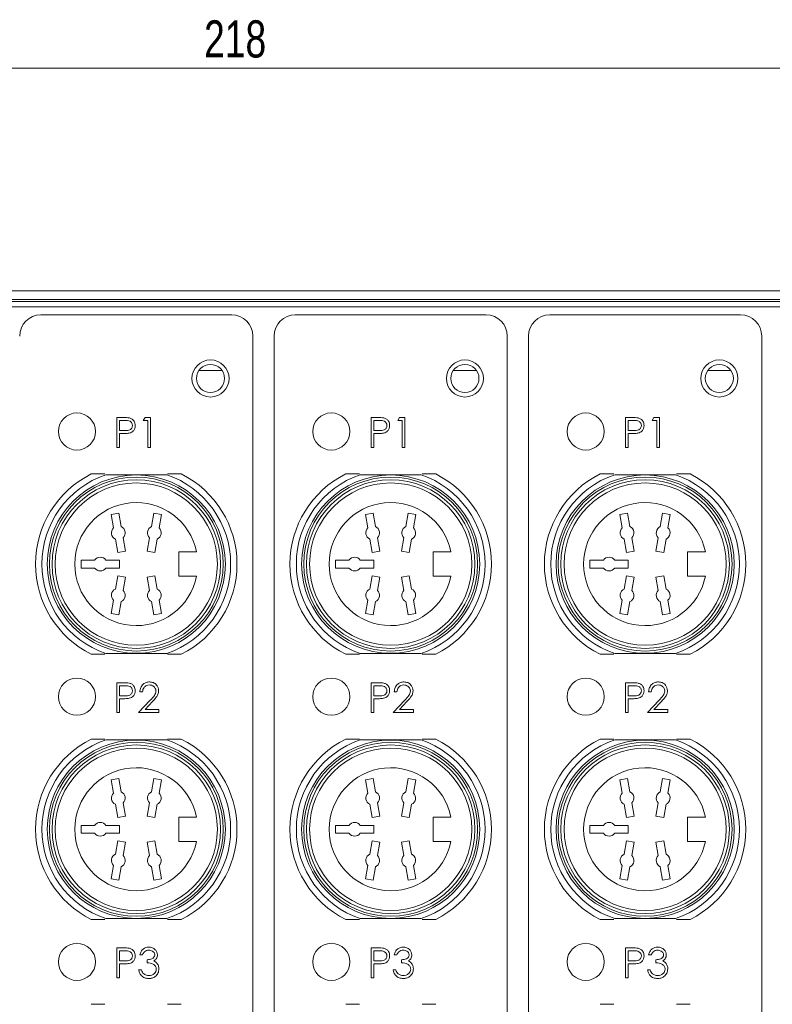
# Model space of a CAD drawing. Header units: millimetres. Extents: x 5 to 589, y 5 to 415.
# Tile 3 of 8: x 150 to 221, y 118 to 211. Entities that reach past the tile are written whole.
import ezdxf

# ---------------------------------------------------------------- set-up
doc = ezdxf.new("R2010")
doc.units = ezdxf.units.MM
doc.styles.add('SLDTEXTSTYLE0', font='TXT', dxfattribs={"width": 0.75})
doc.dimstyles.new('SLDDIMSTYLE1', dxfattribs={"dimtxt": 3.5, "dimasz": 6, "dimexe": 0, "dimexo": 0.0625, "dimgap": 0.875, "dimtad": 1, "dimtoh": 1, "dimzin": 12, "dimdsep": 46, "dimtxsty": 'Standard', "dimblk1": 'CLOSED', "dimblk2": 'CLOSED', "dimsah": 1, "dimcen": 0.09, "dimadec": 0, "dimazin": 0, "dimtfac": 1, "dimtofl": 0, "dimtmove": 0, "dimatfit": 3, "dimldrblk": 'CLOSED', "dimfxl": 1, "dimtolj": 1, "dimtzin": 12, "dimarcsym": 0})

# ---------------------------------------------------------------- blocks, each defined once
blk = doc.blocks.new('_CLOSED')
at = {"color": 0, "linetype": 'ByBlock', "lineweight": -2}
for p, q in [((-1, 0.166667), (0, 0)), ((-1, 0.166667), (-1, -0.166667)), ((0, 0), (-1, -0.166667)), ((0, 0), (-1, 0))]:
    blk.add_line(p, q, dxfattribs=at)
blk = doc.blocks.new('*D9')
at = {"color": 7, "linetype": 'Continuous', "lineweight": 0}
for p, q in [((63.728, 124.359), (63.728, 207.066)), ((281.728, 124.359), (281.728, 207.066)), ((63.728, 206.066), (281.728, 206.066))]:
    blk.add_line(p, q, dxfattribs=at)
at = {"color": 7, "linetype": 'Continuous', "lineweight": 0, "xscale": 6, "yscale": 6, "rotation": 180.0000000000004}
blk.add_blockref('_CLOSED', (63.728, 206.066, -85.768), dxfattribs=at)
at = {"color": 7, "linetype": 'Continuous', "lineweight": 0, "xscale": 6, "yscale": 6}
blk.add_blockref('_CLOSED', (281.728, 206.066, -85.768), dxfattribs=at)
at = {"color": 7, "linetype": 'Continuous', "lineweight": 0, "insert": (167.125, 210.577), "char_height": 3.5, "attachment_point": 1, "style": 'SLDTEXTSTYLE0'}
blk.add_mtext('218', dxfattribs=at)

msp = doc.modelspace()

# ---------------------------------------------------------------- linework, layer by layer
at = {"color": 7, "linetype": 'Continuous', "lineweight": 15}
for p, q in [((259.228, 185.066), (86.228, 185.066)), ((86.228, 184.266), (259.228, 184.266)), ((239.862, 184.066), (105.594, 184.066)), ((258.228, 183.566), (87.228, 183.566)), ((151.728, 182.816), (169.728, 182.816)), ((151.728, 182.816), (169.728, 182.816)), ((175.728, 182.816), (193.728, 182.816)), ((175.728, 182.816), (193.728, 182.816)), ((199.728, 182.816), (217.728, 182.816)), ((199.728, 182.816), (217.728, 182.816)), ((171.728, 180.816), (171.728, 68.816)), ((171.728, 180.816), (171.728, 68.816)), ((173.728, 68.816), (173.728, 180.816)), ((173.728, 68.816), (173.728, 180.816)), ((195.728, 180.816), (195.728, 68.816)), ((195.728, 180.816), (195.728, 68.816)), ((197.728, 68.816), (197.728, 180.816)), ((197.728, 68.816), (197.728, 180.816)), ((219.728, 180.816), (219.728, 68.816)), ((219.728, 180.816), (219.728, 68.816)), ((168.82, 177.566), (166.635, 177.566)), ((192.82, 177.566), (190.635, 177.566)), ((216.82, 177.566), (214.635, 177.566)), ((158.89, 173.138), (159.443, 173.138)), ((158.89, 170.316), (158.89, 173.138)), ((159.659, 172.848), (159.143, 172.848)), ((159.143, 172.848), (159.143, 171.908)), ((161.386, 172.848), (161.552, 173.138)), ((161.82, 172.848), (161.386, 172.848)), ((161.552, 173.138), (162.074, 173.138)), ((161.82, 170.316), (161.82, 172.848)), ((162.074, 173.138), (162.074, 170.316)), ((182.89, 173.138), (183.443, 173.138)), ((182.89, 170.316), (182.89, 173.138)), ((183.143, 172.848), (183.143, 171.908)), ((183.659, 172.848), (183.143, 172.848)), ((185.386, 172.848), (185.552, 173.138)), ((185.82, 172.848), (185.386, 172.848)), ((185.552, 173.138), (186.074, 173.138)), ((185.82, 170.316), (185.82, 172.848)), ((186.074, 173.138), (186.074, 170.316)), ((206.89, 173.138), (207.443, 173.138)), ((206.89, 170.316), (206.89, 173.138)), ((207.659, 172.848), (207.143, 172.848)), ((207.143, 172.848), (207.143, 171.908)), ((209.386, 172.848), (209.552, 173.138)), ((209.82, 172.848), (209.386, 172.848)), ((209.552, 173.138), (210.074, 173.138)), ((209.82, 170.316), (209.82, 172.848)), ((210.074, 173.138), (210.074, 170.316)), ((159.143, 171.908), (159.637, 171.901)), ((183.143, 171.908), (183.637, 171.901)), ((207.143, 171.908), (207.637, 171.901)), ((159.143, 171.618), (159.143, 170.316)), ((159.345, 171.618), (159.143, 171.618)), ((183.143, 171.618), (183.143, 170.316)), ((183.345, 171.618), (183.143, 171.618)), ((207.143, 171.618), (207.143, 170.316)), ((207.345, 171.618), (207.143, 171.618)), ((159.143, 170.316), (158.89, 170.316)), ((162.074, 170.316), (161.82, 170.316)), ((183.143, 170.316), (182.89, 170.316)), ((186.074, 170.316), (185.82, 170.316)), ((207.143, 170.316), (206.89, 170.316)), ((210.074, 170.316), (209.82, 170.316)), ((157.774, 167.816), (156.485, 167.816)), ((164.97, 167.816), (163.681, 167.816)), ((181.774, 167.816), (180.485, 167.816)), ((188.97, 167.816), (187.681, 167.816)), ((205.774, 167.816), (204.485, 167.816)), ((212.97, 167.816), (211.681, 167.816)), ((158.349, 163.978), (159.078, 164.107)), ((158.571, 162.722), (158.349, 163.978)), ((159.078, 164.107), (159.299, 162.851)), ((162.156, 162.851), (162.378, 164.107)), ((162.378, 164.107), (163.106, 163.978)), ((163.106, 163.978), (162.885, 162.722)), ((182.349, 163.978), (183.078, 164.107)), ((182.571, 162.722), (182.349, 163.978)), ((183.078, 164.107), (183.299, 162.851)), ((186.156, 162.851), (186.378, 164.107)), ((186.378, 164.107), (187.106, 163.978)), ((187.106, 163.978), (186.885, 162.722)), ((206.349, 163.978), (207.078, 164.107)), ((206.571, 162.722), (206.349, 163.978)), ((207.078, 164.107), (207.299, 162.851)), ((210.156, 162.851), (210.378, 164.107)), ((210.378, 164.107), (211.106, 163.978)), ((211.106, 163.978), (210.885, 162.722)), ((158.978, 160.413), (158.756, 161.67)), ((159.485, 161.798), (159.706, 160.542)), ((161.749, 160.542), (161.971, 161.798)), ((162.699, 161.67), (162.478, 160.413)), ((182.978, 160.413), (182.756, 161.67)), ((183.485, 161.798), (183.706, 160.542)), ((185.749, 160.542), (185.971, 161.798)), ((186.699, 161.67), (186.478, 160.413)), ((206.978, 160.413), (206.756, 161.67)), ((207.485, 161.798), (207.706, 160.542)), ((209.749, 160.542), (209.971, 161.798)), ((210.699, 161.67), (210.478, 160.413)), ((155.518, 159.686), (156.793, 159.686)), ((155.518, 158.946), (155.518, 159.686)), ((157.862, 159.686), (159.138, 159.686)), ((159.706, 160.542), (158.978, 160.413)), ((159.138, 159.686), (159.138, 158.946)), ((162.478, 160.413), (161.749, 160.542)), ((164.728, 160.466), (166.413, 160.466)), ((164.728, 158.166), (164.728, 160.466)), ((179.518, 159.686), (180.793, 159.686)), ((179.518, 158.946), (179.518, 159.686)), ((181.862, 159.686), (183.138, 159.686)), ((183.706, 160.542), (182.978, 160.413)), ((183.138, 159.686), (183.138, 158.946)), ((186.478, 160.413), (185.749, 160.542)), ((188.728, 160.466), (190.413, 160.466)), ((188.728, 158.166), (188.728, 160.466)), ((203.518, 158.946), (203.518, 159.686)), ((203.518, 159.686), (204.793, 159.686)), ((205.862, 159.686), (207.138, 159.686)), ((207.706, 160.542), (206.978, 160.413)), ((207.138, 159.686), (207.138, 158.946)), ((210.478, 160.413), (209.749, 160.542)), ((212.728, 160.466), (214.413, 160.466)), ((212.728, 158.166), (212.728, 160.466)), ((156.793, 158.946), (155.518, 158.946)), ((159.138, 158.946), (157.862, 158.946)), ((180.793, 158.946), (179.518, 158.946)), ((183.138, 158.946), (181.862, 158.946)), ((204.793, 158.946), (203.518, 158.946)), ((207.138, 158.946), (205.862, 158.946)), ((158.756, 156.962), (158.978, 158.218)), ((158.978, 158.218), (159.706, 158.089)), ((159.706, 158.089), (159.485, 156.833)), ((161.749, 158.089), (162.478, 158.218)), ((161.971, 156.833), (161.749, 158.089)), ((162.478, 158.218), (162.699, 156.962)), ((166.413, 158.166), (164.728, 158.166)), ((182.756, 156.962), (182.978, 158.218)), ((182.978, 158.218), (183.706, 158.089)), ((183.706, 158.089), (183.485, 156.833)), ((185.749, 158.089), (186.478, 158.218)), ((185.971, 156.833), (185.749, 158.089)), ((186.478, 158.218), (186.699, 156.962)), ((190.413, 158.166), (188.728, 158.166)), ((206.756, 156.962), (206.978, 158.218)), ((206.978, 158.218), (207.706, 158.089)), ((207.706, 158.089), (207.485, 156.833)), ((209.749, 158.089), (210.478, 158.218)), ((209.971, 156.833), (209.749, 158.089)), ((210.478, 158.218), (210.699, 156.962)), ((214.413, 158.166), (212.728, 158.166)), ((158.349, 154.653), (158.571, 155.909)), ((159.299, 155.781), (159.078, 154.524)), ((162.378, 154.524), (162.156, 155.781)), ((162.885, 155.909), (163.106, 154.653)), ((182.349, 154.653), (182.571, 155.909)), ((183.299, 155.781), (183.078, 154.524)), ((186.378, 154.524), (186.156, 155.781)), ((186.885, 155.909), (187.106, 154.653)), ((206.349, 154.653), (206.571, 155.909)), ((207.299, 155.781), (207.078, 154.524)), ((210.378, 154.524), (210.156, 155.781)), ((210.885, 155.909), (211.106, 154.653)), ((159.078, 154.524), (158.349, 154.653)), ((163.106, 154.653), (162.378, 154.524)), ((183.078, 154.524), (182.349, 154.653)), ((187.106, 154.653), (186.378, 154.524)), ((207.078, 154.524), (206.349, 154.653)), ((211.106, 154.653), (210.378, 154.524)), ((156.485, 150.816), (157.774, 150.816)), ((163.681, 150.816), (164.97, 150.816)), ((180.485, 150.816), (181.774, 150.816)), ((187.681, 150.816), (188.97, 150.816)), ((204.485, 150.816), (205.774, 150.816)), ((211.681, 150.816), (212.97, 150.816)), ((158.89, 148.138), (159.443, 148.138)), ((158.89, 145.316), (158.89, 148.138)), ((159.143, 147.848), (159.143, 146.908)), ((159.659, 147.848), (159.143, 147.848)), ((182.89, 148.138), (183.443, 148.138)), ((182.89, 145.316), (182.89, 148.138)), ((183.143, 147.848), (183.143, 146.908)), ((183.659, 147.848), (183.143, 147.848)), ((206.89, 148.138), (207.443, 148.138)), ((206.89, 145.316), (206.89, 148.138)), ((207.659, 147.848), (207.143, 147.848)), ((207.143, 147.848), (207.143, 146.908)), ((159.143, 146.908), (159.637, 146.901)), ((161.314, 147.269), (161.06, 147.269)), ((183.143, 146.908), (183.637, 146.901)), ((185.314, 147.269), (185.06, 147.269)), ((207.143, 146.908), (207.637, 146.901)), ((209.314, 147.269), (209.06, 147.269)), ((159.143, 146.618), (159.143, 145.316)), ((159.345, 146.618), (159.143, 146.618)), ((160.952, 145.316), (162.046, 146.484)), ((162.262, 146.359), (161.556, 145.605)), ((183.143, 146.618), (183.143, 145.316)), ((183.345, 146.618), (183.143, 146.618)), ((184.952, 145.316), (186.046, 146.484)), ((186.262, 146.359), (185.556, 145.605)), ((207.143, 146.618), (207.143, 145.316)), ((207.345, 146.618), (207.143, 146.618)), ((208.952, 145.316), (210.046, 146.484)), ((210.262, 146.359), (209.556, 145.605)), ((159.143, 145.316), (158.89, 145.316)), ((162.87, 145.316), (160.952, 145.316)), ((161.556, 145.605), (162.87, 145.605)), ((162.87, 145.605), (162.87, 145.316)), ((183.143, 145.316), (182.89, 145.316)), ((186.87, 145.316), (184.952, 145.316)), ((185.556, 145.605), (186.87, 145.605)), ((186.87, 145.605), (186.87, 145.316)), ((207.143, 145.316), (206.89, 145.316)), ((210.87, 145.316), (208.952, 145.316)), ((209.556, 145.605), (210.87, 145.605)), ((210.87, 145.605), (210.87, 145.316)), ((157.774, 142.816), (156.485, 142.816)), ((164.97, 142.816), (163.681, 142.816)), ((181.774, 142.816), (180.485, 142.816)), ((188.97, 142.816), (187.681, 142.816)), ((205.774, 142.816), (204.485, 142.816)), ((212.97, 142.816), (211.681, 142.816)), ((158.349, 138.978), (159.078, 139.107)), ((158.571, 137.722), (158.349, 138.978)), ((159.078, 139.107), (159.299, 137.851)), ((162.156, 137.851), (162.378, 139.107)), ((162.378, 139.107), (163.106, 138.978)), ((163.106, 138.978), (162.885, 137.722)), ((182.349, 138.978), (183.078, 139.107)), ((182.571, 137.722), (182.349, 138.978)), ((183.078, 139.107), (183.299, 137.851)), ((186.156, 137.851), (186.378, 139.107)), ((186.378, 139.107), (187.106, 138.978)), ((187.106, 138.978), (186.885, 137.722)), ((206.349, 138.978), (207.078, 139.107)), ((206.571, 137.722), (206.349, 138.978)), ((207.078, 139.107), (207.299, 137.851)), ((210.156, 137.851), (210.378, 139.107)), ((210.378, 139.107), (211.106, 138.978)), ((211.106, 138.978), (210.885, 137.722)), ((158.978, 135.413), (158.756, 136.67)), ((159.485, 136.798), (159.706, 135.542)), ((161.749, 135.542), (161.971, 136.798)), ((162.699, 136.67), (162.478, 135.413)), ((182.978, 135.413), (182.756, 136.67)), ((183.485, 136.798), (183.706, 135.542)), ((185.749, 135.542), (185.971, 136.798)), ((186.699, 136.67), (186.478, 135.413)), ((206.978, 135.413), (206.756, 136.67)), ((207.485, 136.798), (207.706, 135.542)), ((209.749, 135.542), (209.971, 136.798)), ((210.699, 136.67), (210.478, 135.413)), ((159.706, 135.542), (158.978, 135.413)), ((162.478, 135.413), (161.749, 135.542)), ((183.706, 135.542), (182.978, 135.413)), ((186.478, 135.413), (185.749, 135.542)), ((207.706, 135.542), (206.978, 135.413)), ((210.478, 135.413), (209.749, 135.542)), ((155.518, 134.686), (156.793, 134.686)), ((155.518, 133.946), (155.518, 134.686)), ((157.862, 134.686), (159.138, 134.686)), ((159.138, 134.686), (159.138, 133.946)), ((164.728, 135.466), (166.413, 135.466)), ((164.728, 133.166), (164.728, 135.466)), ((179.518, 134.686), (180.793, 134.686)), ((179.518, 133.946), (179.518, 134.686)), ((181.862, 134.686), (183.138, 134.686)), ((183.138, 134.686), (183.138, 133.946)), ((188.728, 135.466), (190.413, 135.466)), ((188.728, 133.166), (188.728, 135.466)), ((203.518, 134.686), (204.793, 134.686)), ((203.518, 133.946), (203.518, 134.686)), ((205.862, 134.686), (207.138, 134.686)), ((207.138, 134.686), (207.138, 133.946)), ((212.728, 135.466), (214.413, 135.466)), ((212.728, 133.166), (212.728, 135.466)), ((156.793, 133.946), (155.518, 133.946)), ((159.138, 133.946), (157.862, 133.946)), ((180.793, 133.946), (179.518, 133.946)), ((183.138, 133.946), (181.862, 133.946)), ((204.793, 133.946), (203.518, 133.946)), ((207.138, 133.946), (205.862, 133.946)), ((158.756, 131.962), (158.978, 133.218)), ((158.978, 133.218), (159.706, 133.089)), ((159.706, 133.089), (159.485, 131.833)), ((161.749, 133.089), (162.478, 133.218)), ((161.971, 131.833), (161.749, 133.089)), ((162.478, 133.218), (162.699, 131.962)), ((166.413, 133.166), (164.728, 133.166)), ((182.756, 131.962), (182.978, 133.218)), ((182.978, 133.218), (183.706, 133.089)), ((183.706, 133.089), (183.485, 131.833)), ((185.749, 133.089), (186.478, 133.218)), ((185.971, 131.833), (185.749, 133.089)), ((186.478, 133.218), (186.699, 131.962)), ((190.413, 133.166), (188.728, 133.166)), ((206.756, 131.962), (206.978, 133.218)), ((206.978, 133.218), (207.706, 133.089)), ((207.706, 133.089), (207.485, 131.833)), ((209.749, 133.089), (210.478, 133.218)), ((209.971, 131.833), (209.749, 133.089)), ((210.478, 133.218), (210.699, 131.962)), ((214.413, 133.166), (212.728, 133.166)), ((158.349, 129.653), (158.571, 130.909)), ((162.885, 130.909), (163.106, 129.653)), ((182.349, 129.653), (182.571, 130.909)), ((186.885, 130.909), (187.106, 129.653)), ((206.349, 129.653), (206.571, 130.909)), ((210.885, 130.909), (211.106, 129.653)), ((159.299, 130.781), (159.078, 129.524)), ((162.378, 129.524), (162.156, 130.781)), ((183.299, 130.781), (183.078, 129.524)), ((186.378, 129.524), (186.156, 130.781)), ((207.299, 130.781), (207.078, 129.524)), ((210.378, 129.524), (210.156, 130.781)), ((159.078, 129.524), (158.349, 129.653)), ((163.106, 129.653), (162.378, 129.524)), ((183.078, 129.524), (182.349, 129.653)), ((187.106, 129.653), (186.378, 129.524)), ((207.078, 129.524), (206.349, 129.653)), ((211.106, 129.653), (210.378, 129.524)), ((156.485, 125.816), (157.774, 125.816)), ((163.681, 125.816), (164.97, 125.816)), ((180.485, 125.816), (181.774, 125.816)), ((187.681, 125.816), (188.97, 125.816)), ((204.485, 125.816), (205.774, 125.816)), ((211.681, 125.816), (212.97, 125.816)), ((158.89, 123.138), (159.443, 123.138)), ((158.89, 120.316), (158.89, 123.138)), ((159.143, 122.848), (159.143, 121.908)), ((159.659, 122.848), (159.143, 122.848)), ((182.89, 123.138), (183.443, 123.138)), ((182.89, 120.316), (182.89, 123.138)), ((183.659, 122.848), (183.143, 122.848)), ((183.143, 122.848), (183.143, 121.908)), ((206.89, 123.138), (207.443, 123.138)), ((206.89, 120.316), (206.89, 123.138)), ((207.143, 122.848), (207.143, 121.908)), ((207.659, 122.848), (207.143, 122.848)), ((159.143, 121.908), (159.637, 121.901)), ((159.143, 121.618), (159.143, 120.316)), ((159.345, 121.618), (159.143, 121.618)), ((161.314, 122.487), (161.06, 122.487)), ((161.748, 121.727), (161.748, 122.016)), ((183.143, 121.908), (183.637, 121.901)), ((183.143, 121.618), (183.143, 120.316)), ((183.345, 121.618), (183.143, 121.618)), ((185.314, 122.487), (185.06, 122.487)), ((185.748, 121.727), (185.748, 122.016)), ((207.143, 121.908), (207.637, 121.901)), ((207.143, 121.618), (207.143, 120.316)), ((207.345, 121.618), (207.143, 121.618)), ((209.314, 122.487), (209.06, 122.487)), ((209.748, 121.727), (209.748, 122.016)), ((160.952, 121.075), (161.205, 121.075)), ((184.952, 121.075), (185.205, 121.075)), ((208.952, 121.075), (209.205, 121.075)), ((159.143, 120.316), (158.89, 120.316)), ((183.143, 120.316), (182.89, 120.316)), ((207.143, 120.316), (206.89, 120.316)), ((157.774, 117.816), (156.485, 117.816)), ((164.97, 117.816), (163.681, 117.816)), ((181.774, 117.816), (180.485, 117.816)), ((188.97, 117.816), (187.681, 117.816)), ((205.774, 117.816), (204.485, 117.816)), ((212.97, 117.816), (211.681, 117.816))]:
    msp.add_line(p, q, dxfattribs=at)
for centre, radius in [((167.728, 176.816), 1.75), ((167.728, 176.816), 1.75), ((191.728, 176.816), 1.75), ((191.728, 176.816), 1.75), ((215.728, 176.816), 1.75), ((215.728, 176.816), 1.75), ((167.728, 176.816), 1.325), ((191.728, 176.816), 1.325), ((215.728, 176.816), 1.325), ((155.128, 171.816), 1.75), ((179.128, 171.816), 1.75), ((203.128, 171.816), 1.75), ((160.728, 159.316), 8.4), ((160.728, 159.316), 8.2), ((160.728, 159.316), 7.95), ((184.728, 159.316), 8.4), ((184.728, 159.316), 8.2), ((184.728, 159.316), 7.95), ((208.728, 159.316), 8.4), ((208.728, 159.316), 8.2), ((208.728, 159.316), 7.95), ((160.728, 159.316), 7.65), ((184.728, 159.316), 7.65), ((208.728, 159.316), 7.65), ((155.128, 146.816), 1.75), ((179.128, 146.816), 1.75), ((203.128, 146.816), 1.75), ((160.728, 134.316), 8.4), ((160.728, 134.316), 8.2), ((160.728, 134.316), 7.95), ((184.728, 134.316), 8.4), ((184.728, 134.316), 8.2), ((184.728, 134.316), 7.95), ((208.728, 134.316), 8.4), ((208.728, 134.316), 8.2), ((208.728, 134.316), 7.95), ((160.728, 134.316), 7.65), ((184.728, 134.316), 7.65), ((208.728, 134.316), 7.65), ((155.128, 121.816), 1.75), ((179.128, 121.816), 1.75), ((203.128, 121.816), 1.75)]:
    msp.add_circle(centre, radius, dxfattribs=at)
for centre, radius, start, end in [((151.728, 180.816), 2, 90, 180), ((151.728, 180.816), 2, 90, 180), ((169.728, 180.816), 2, 0, 90), ((169.728, 180.816), 2, 0, 90), ((175.728, 180.816), 2, 90, 180), ((175.728, 180.816), 2, 90, 180), ((193.728, 180.816), 2, 0, 90), ((193.728, 180.816), 2, 0, 90), ((199.728, 180.816), 2, 90, 180), ((199.728, 180.816), 2, 90, 180), ((217.728, 180.816), 2, 0, 90), ((217.728, 180.816), 2, 0, 90), ((160.728, 159.316), 9.5, 116.52535, 243.47465), ((160.728, 159.316), 8.9, 108.80356, 251.19644), ((160.728, 159.316), 8.9, 288.80356, 71.19644), ((160.728, 159.316), 9.5, 296.52535, 63.47465), ((184.728, 159.316), 9.5, 116.52535, 243.47465), ((184.728, 159.316), 8.9, 108.80356, 251.19644), ((184.728, 159.316), 8.9, 288.80356, 71.19644), ((184.728, 159.316), 9.5, 296.52535, 63.47465), ((208.728, 159.316), 9.5, 116.52535, 243.47465), ((208.728, 159.316), 8.9, 108.80356, 251.19644), ((208.728, 159.316), 8.9, 288.80356, 71.19644), ((208.728, 159.316), 9.5, 296.52535, 63.47465), ((160.728, 159.316), 5.8, 11.43615, 348.56385), ((184.728, 159.316), 5.8, 11.43615, 348.56385), ((208.728, 159.316), 5.8, 11.43615, 348.56385), ((159.028, 162.26), 0.65, 134.6966, 245.3034), ((159.028, 162.26), 0.65, 314.6966, 65.3034), ((162.428, 162.26), 0.65, 114.6966, 225.3034), ((162.428, 162.26), 0.65, 294.6966, 45.3034), ((183.028, 162.26), 0.65, 134.6966, 245.3034), ((183.028, 162.26), 0.65, 314.6966, 65.3034), ((186.428, 162.26), 0.65, 114.6966, 225.3034), ((186.428, 162.26), 0.65, 294.6966, 45.3034), ((207.028, 162.26), 0.65, 134.6966, 245.3034), ((207.028, 162.26), 0.65, 314.6966, 65.3034), ((210.428, 162.26), 0.65, 114.6966, 225.3034), ((210.428, 162.26), 0.65, 294.6966, 45.3034), ((157.328, 159.316), 0.65, 34.6966, 145.3034), ((181.328, 159.316), 0.65, 34.6966, 145.3034), ((205.328, 159.316), 0.65, 34.6966, 145.3034), ((157.328, 159.316), 0.65, 214.6966, 325.3034), ((181.328, 159.316), 0.65, 214.6966, 325.3034), ((205.328, 159.316), 0.65, 214.6966, 325.3034), ((159.028, 156.371), 0.65, 114.6966, 225.3034), ((162.428, 156.371), 0.65, 314.6966, 65.3034), ((183.028, 156.371), 0.65, 114.6966, 225.3034), ((186.428, 156.371), 0.65, 314.6966, 65.3034), ((207.028, 156.371), 0.65, 114.6966, 225.3034), ((210.428, 156.371), 0.65, 314.6966, 65.3034), ((159.028, 156.371), 0.65, 294.6966, 45.3034), ((162.428, 156.371), 0.65, 134.6966, 245.3034), ((183.028, 156.371), 0.65, 294.6966, 45.3034), ((186.428, 156.371), 0.65, 134.6966, 245.3034), ((207.028, 156.371), 0.65, 294.6966, 45.3034), ((210.428, 156.371), 0.65, 134.6966, 245.3034), ((160.728, 134.316), 9.5, 116.52535, 243.47465), ((160.728, 134.316), 8.9, 108.80356, 251.19644), ((160.728, 134.316), 8.9, 288.80356, 71.19644), ((160.728, 134.316), 9.5, 296.52535, 63.47465), ((184.728, 134.316), 9.5, 116.52535, 243.47465), ((184.728, 134.316), 8.9, 108.80356, 251.19644), ((184.728, 134.316), 8.9, 288.80356, 71.19644), ((184.728, 134.316), 9.5, 296.52535, 63.47465), ((208.728, 134.316), 9.5, 116.52535, 243.47465), ((208.728, 134.316), 8.9, 108.80356, 251.19644), ((208.728, 134.316), 8.9, 288.80356, 71.19644), ((208.728, 134.316), 9.5, 296.52535, 63.47465), ((160.728, 134.316), 5.8, 11.43615, 348.56385), ((184.728, 134.316), 5.8, 11.43615, 348.56385), ((208.728, 134.316), 5.8, 11.43615, 348.56385), ((159.028, 137.26), 0.65, 134.6966, 245.3034), ((159.028, 137.26), 0.65, 314.6966, 65.3034), ((162.428, 137.26), 0.65, 114.6966, 225.3034), ((162.428, 137.26), 0.65, 294.6966, 45.3034), ((183.028, 137.26), 0.65, 134.6966, 245.3034), ((183.028, 137.26), 0.65, 314.6966, 65.3034), ((186.428, 137.26), 0.65, 114.6966, 225.3034), ((186.428, 137.26), 0.65, 294.6966, 45.3034), ((207.028, 137.26), 0.65, 134.6966, 245.3034), ((207.028, 137.26), 0.65, 314.6966, 65.3034), ((210.428, 137.26), 0.65, 114.6966, 225.3034), ((210.428, 137.26), 0.65, 294.6966, 45.3034), ((157.328, 134.316), 0.65, 34.6966, 145.3034), ((181.328, 134.316), 0.65, 34.6966, 145.3034), ((205.328, 134.316), 0.65, 34.6966, 145.3034), ((157.328, 134.316), 0.65, 214.6966, 325.3034), ((181.328, 134.316), 0.65, 214.6966, 325.3034), ((205.328, 134.316), 0.65, 214.6966, 325.3034), ((159.028, 131.371), 0.65, 114.6966, 225.3034), ((159.028, 131.371), 0.65, 294.6966, 45.3034), ((162.428, 131.371), 0.65, 134.6966, 245.3034), ((162.428, 131.371), 0.65, 314.6966, 65.3034), ((183.028, 131.371), 0.65, 114.6966, 225.3034), ((183.028, 131.371), 0.65, 294.6966, 45.3034), ((186.428, 131.371), 0.65, 134.6966, 245.3034), ((186.428, 131.371), 0.65, 314.6966, 65.3034), ((207.028, 131.371), 0.65, 114.6966, 225.3034), ((207.028, 131.371), 0.65, 294.6966, 45.3034), ((210.428, 131.371), 0.65, 134.6966, 245.3034), ((210.428, 131.371), 0.65, 314.6966, 65.3034)]:
    msp.add_arc(centre, radius, start, end, dxfattribs=at)
for points, knots in [([(159.443, 173.138), (159.564, 173.138), (159.779, 173.139), (159.992, 173.109), (160.086, 173.095)], [0, 0, 0, 0, 0.560314, 1, 1, 1, 1]), ([(160.373, 172.38), (160.36, 172.461), (160.341, 172.583), (160.237, 172.71), (160.038, 172.853), (159.827, 172.85), (159.659, 172.848)], [0, 0, 0, 0, 0.248971, 0.374729, 0.500383, 1, 1, 1, 1]), ([(160.086, 173.095), (160.172, 173.065), (160.343, 173.003), (160.52, 172.812), (160.614, 172.595), (160.622, 172.452), (160.626, 172.381)], [0, 0, 0, 0, 0.2797051, 0.5593825, 0.7795079, 1, 1, 1, 1]), ([(183.443, 173.138), (183.564, 173.138), (183.779, 173.139), (183.992, 173.109), (184.086, 173.095)], [0, 0, 0, 0, 0.560314, 1, 1, 1, 1]), ([(184.373, 172.38), (184.36, 172.461), (184.341, 172.583), (184.237, 172.71), (184.038, 172.853), (183.827, 172.85), (183.659, 172.848)], [0, 0, 0, 0, 0.248971, 0.374729, 0.500383, 1, 1, 1, 1]), ([(184.086, 173.095), (184.172, 173.065), (184.343, 173.003), (184.52, 172.812), (184.614, 172.595), (184.622, 172.452), (184.626, 172.381)], [0, 0, 0, 0, 0.279705, 0.559383, 0.779508, 1, 1, 1, 1]), ([(207.443, 173.138), (207.564, 173.138), (207.779, 173.139), (207.992, 173.109), (208.086, 173.095)], [0, 0, 0, 0, 0.560314, 1, 1, 1, 1]), ([(208.373, 172.38), (208.36, 172.461), (208.341, 172.583), (208.237, 172.71), (208.038, 172.853), (207.827, 172.85), (207.659, 172.848)], [0, 0, 0, 0, 0.24897, 0.37473, 0.500383, 1, 1, 1, 1]), ([(208.086, 173.095), (208.172, 173.065), (208.343, 173.003), (208.52, 172.812), (208.614, 172.595), (208.622, 172.452), (208.626, 172.381)], [0, 0, 0, 0, 0.279706, 0.559383, 0.779508, 1, 1, 1, 1]), ([(159.637, 171.901), (159.809, 171.901), (160.024, 171.9), (160.232, 172.041), (160.341, 172.171), (160.36, 172.296), (160.373, 172.38)], [0, 0, 0, 0, 0.499722, 0.625351, 0.751085, 1, 1, 1, 1]), ([(160.626, 172.381), (160.62, 172.288), (160.606, 172.102), (160.465, 171.875), (160.272, 171.729), (160.133, 171.686), (160.063, 171.665)], [0, 0, 0, 0, 0.280099, 0.559325, 0.779458, 1, 1, 1, 1]), ([(183.637, 171.901), (183.809, 171.901), (184.024, 171.9), (184.232, 172.041), (184.341, 172.171), (184.36, 172.296), (184.373, 172.38)], [0, 0, 0, 0, 0.499722, 0.625351, 0.751085, 1, 1, 1, 1]), ([(184.626, 172.381), (184.62, 172.288), (184.606, 172.102), (184.465, 171.875), (184.272, 171.729), (184.133, 171.686), (184.063, 171.665)], [0, 0, 0, 0, 0.280099, 0.559324, 0.779458, 1, 1, 1, 1]), ([(207.637, 171.901), (207.809, 171.901), (208.024, 171.9), (208.232, 172.041), (208.341, 172.171), (208.36, 172.296), (208.373, 172.38)], [0, 0, 0, 0, 0.499721, 0.625351, 0.751084, 1, 1, 1, 1]), ([(208.626, 172.381), (208.62, 172.288), (208.606, 172.102), (208.465, 171.875), (208.272, 171.729), (208.133, 171.686), (208.063, 171.665)], [0, 0, 0, 0, 0.280099, 0.559326, 0.779458, 1, 1, 1, 1]), ([(160.063, 171.665), (159.93, 171.648), (159.691, 171.618), (159.451, 171.618), (159.345, 171.618)], [0, 0, 0, 0, 0.559695, 1, 1, 1, 1]), ([(184.063, 171.665), (183.93, 171.648), (183.691, 171.618), (183.451, 171.618), (183.345, 171.618)], [0, 0, 0, 0, 0.559694, 1, 1, 1, 1]), ([(208.063, 171.665), (207.93, 171.648), (207.691, 171.618), (207.451, 171.618), (207.345, 171.618)], [0, 0, 0, 0, 0.559694, 1, 1, 1, 1]), ([(157.859, 167.741), (157.956, 167.741), (158.881, 167.741), (160.338, 167.741), (162.183, 167.741), (163.121, 167.741), (163.596, 167.741)], [0, 0, 0, 0, 0.052314, 0.499253, 0.746372, 1, 1, 1, 1]), ([(181.859, 167.741), (181.956, 167.741), (182.881, 167.741), (184.338, 167.741), (186.183, 167.741), (187.121, 167.741), (187.596, 167.741)], [0, 0, 0, 0, 0.0523139, 0.4992526, 0.7463723, 1, 1, 1, 1]), ([(205.859, 167.741), (205.956, 167.741), (206.881, 167.741), (208.338, 167.741), (210.183, 167.741), (211.121, 167.741), (211.596, 167.741)], [0, 0, 0, 0, 0.052314, 0.499253, 0.746372, 1, 1, 1, 1]), ([(163.596, 150.891), (163.133, 150.891), (162.195, 150.891), (160.35, 150.891), (158.881, 150.891), (157.956, 150.891), (157.859, 150.891)], [0, 0, 0, 0, 0.247452, 0.500745, 0.947686, 1, 1, 1, 1]), ([(187.596, 150.891), (187.133, 150.891), (186.195, 150.891), (184.35, 150.891), (182.881, 150.891), (181.956, 150.891), (181.859, 150.891)], [0, 0, 0, 0, 0.247452, 0.500745, 0.947686, 1, 1, 1, 1]), ([(211.596, 150.891), (211.133, 150.891), (210.195, 150.891), (208.35, 150.891), (206.881, 150.891), (205.956, 150.891), (205.859, 150.891)], [0, 0, 0, 0, 0.247452, 0.500745, 0.947686, 1, 1, 1, 1]), ([(159.443, 148.138), (159.564, 148.138), (159.779, 148.139), (159.992, 148.109), (160.086, 148.095)], [0, 0, 0, 0, 0.560314, 1, 1, 1, 1]), ([(160.373, 147.38), (160.36, 147.461), (160.341, 147.583), (160.237, 147.71), (160.038, 147.853), (159.827, 147.85), (159.659, 147.848)], [0, 0, 0, 0, 0.248969, 0.374729, 0.500383, 1, 1, 1, 1]), ([(160.086, 148.095), (160.172, 148.065), (160.343, 148.003), (160.52, 147.812), (160.614, 147.595), (160.622, 147.452), (160.626, 147.381)], [0, 0, 0, 0, 0.279705, 0.559381, 0.7795099, 1, 1, 1, 1]), ([(161.06, 147.269), (161.077, 147.407), (161.11, 147.681), (161.351, 147.994), (161.657, 148.183), (161.873, 148.201), (161.981, 148.21)], [0, 0, 0, 0, 0.28003, 0.559515, 0.779667, 1, 1, 1, 1]), ([(161.968, 147.921), (161.871, 147.911), (161.679, 147.891), (161.461, 147.715), (161.344, 147.494), (161.324, 147.345), (161.314, 147.269)], [0, 0, 0, 0, 0.279699, 0.558846, 0.779176, 1, 1, 1, 1]), ([(162.58, 147.349), (162.568, 147.436), (162.545, 147.611), (162.372, 147.795), (162.174, 147.905), (162.037, 147.916), (161.968, 147.921)], [0, 0, 0, 0, 0.279126, 0.558979, 0.77935, 1, 1, 1, 1]), ([(161.981, 148.21), (162.107, 148.198), (162.358, 148.175), (162.638, 147.945), (162.807, 147.666), (162.825, 147.47), (162.833, 147.371)], [0, 0, 0, 0, 0.27989, 0.559223, 0.779583, 1, 1, 1, 1]), ([(183.443, 148.138), (183.564, 148.138), (183.779, 148.139), (183.992, 148.109), (184.086, 148.095)], [0, 0, 0, 0, 0.560314, 1, 1, 1, 1]), ([(184.373, 147.38), (184.36, 147.461), (184.341, 147.583), (184.237, 147.71), (184.038, 147.853), (183.827, 147.85), (183.659, 147.848)], [0, 0, 0, 0, 0.248969, 0.374729, 0.500383, 1, 1, 1, 1]), ([(184.086, 148.095), (184.172, 148.065), (184.343, 148.003), (184.52, 147.812), (184.614, 147.595), (184.622, 147.452), (184.626, 147.381)], [0, 0, 0, 0, 0.279705, 0.559381, 0.77951, 1, 1, 1, 1]), ([(185.06, 147.269), (185.077, 147.407), (185.11, 147.681), (185.351, 147.994), (185.657, 148.183), (185.873, 148.201), (185.981, 148.21)], [0, 0, 0, 0, 0.28003, 0.559515, 0.779668, 1, 1, 1, 1]), ([(185.968, 147.921), (185.871, 147.911), (185.679, 147.891), (185.461, 147.715), (185.344, 147.494), (185.324, 147.345), (185.314, 147.269)], [0, 0, 0, 0, 0.279698, 0.558846, 0.779175, 1, 1, 1, 1]), ([(186.58, 147.349), (186.568, 147.436), (186.545, 147.611), (186.372, 147.795), (186.174, 147.905), (186.037, 147.916), (185.968, 147.921)], [0, 0, 0, 0, 0.2791257, 0.558978, 0.7793502, 1, 1, 1, 1]), ([(185.981, 148.21), (186.107, 148.198), (186.358, 148.175), (186.638, 147.945), (186.807, 147.666), (186.825, 147.47), (186.833, 147.371)], [0, 0, 0, 0, 0.279891, 0.559223, 0.779583, 1, 1, 1, 1]), ([(207.443, 148.138), (207.564, 148.138), (207.779, 148.139), (207.992, 148.109), (208.086, 148.095)], [0, 0, 0, 0, 0.560314, 1, 1, 1, 1]), ([(208.373, 147.38), (208.36, 147.461), (208.341, 147.583), (208.237, 147.71), (208.038, 147.853), (207.827, 147.85), (207.659, 147.848)], [0, 0, 0, 0, 0.248969, 0.37473, 0.500383, 1, 1, 1, 1]), ([(208.086, 148.095), (208.172, 148.065), (208.343, 148.003), (208.52, 147.812), (208.614, 147.595), (208.622, 147.452), (208.626, 147.381)], [0, 0, 0, 0, 0.2797058, 0.5593816, 0.7795101, 1, 1, 1, 1]), ([(209.06, 147.269), (209.077, 147.407), (209.11, 147.681), (209.351, 147.994), (209.657, 148.183), (209.873, 148.201), (209.981, 148.21)], [0, 0, 0, 0, 0.280029, 0.559514, 0.779667, 1, 1, 1, 1]), ([(209.968, 147.921), (209.871, 147.911), (209.679, 147.891), (209.461, 147.715), (209.344, 147.494), (209.324, 147.345), (209.314, 147.269)], [0, 0, 0, 0, 0.279698, 0.558846, 0.779175, 1, 1, 1, 1]), ([(210.58, 147.349), (210.568, 147.436), (210.545, 147.611), (210.372, 147.795), (210.174, 147.905), (210.037, 147.916), (209.968, 147.921)], [0, 0, 0, 0, 0.2791256, 0.5589755, 0.7793475, 1, 1, 1, 1]), ([(209.981, 148.21), (210.107, 148.198), (210.358, 148.175), (210.638, 147.945), (210.807, 147.666), (210.825, 147.47), (210.833, 147.371)], [0, 0, 0, 0, 0.279889, 0.559222, 0.779583, 1, 1, 1, 1]), ([(160.063, 146.665), (159.93, 146.648), (159.691, 146.618), (159.451, 146.618), (159.345, 146.618)], [0, 0, 0, 0, 0.5596947, 1, 1, 1, 1]), ([(159.637, 146.901), (159.809, 146.901), (160.024, 146.9), (160.232, 147.041), (160.341, 147.171), (160.36, 147.296), (160.373, 147.38)], [0, 0, 0, 0, 0.49972, 0.62535, 0.751082, 1, 1, 1, 1]), ([(160.626, 147.381), (160.62, 147.288), (160.606, 147.102), (160.465, 146.875), (160.272, 146.729), (160.133, 146.686), (160.063, 146.665)], [0, 0, 0, 0, 0.280099, 0.559324, 0.779458, 1, 1, 1, 1]), ([(162.046, 146.484), (162.182, 146.623), (162.37, 146.817), (162.557, 147.118), (162.573, 147.272), (162.58, 147.349)], [0, 0, 0, 0, 0.560718, 0.780532, 1, 1, 1, 1]), ([(162.833, 147.371), (162.822, 147.259), (162.799, 147.035), (162.573, 146.697), (162.38, 146.487), (162.262, 146.359)], [0, 0, 0, 0, 0.279289, 0.559155, 1, 1, 1, 1]), ([(184.063, 146.665), (183.93, 146.648), (183.691, 146.618), (183.451, 146.618), (183.345, 146.618)], [0, 0, 0, 0, 0.5596941, 1, 1, 1, 1]), ([(183.637, 146.901), (183.809, 146.901), (184.024, 146.9), (184.232, 147.041), (184.341, 147.171), (184.36, 147.296), (184.373, 147.38)], [0, 0, 0, 0, 0.49972, 0.62535, 0.751082, 1, 1, 1, 1]), ([(184.626, 147.381), (184.62, 147.288), (184.606, 147.102), (184.465, 146.875), (184.272, 146.729), (184.133, 146.686), (184.063, 146.665)], [0, 0, 0, 0, 0.280099, 0.559323, 0.779459, 1, 1, 1, 1]), ([(186.046, 146.484), (186.182, 146.623), (186.37, 146.817), (186.557, 147.118), (186.573, 147.272), (186.58, 147.349)], [0, 0, 0, 0, 0.560718, 0.780532, 1, 1, 1, 1]), ([(186.833, 147.371), (186.822, 147.259), (186.799, 147.035), (186.573, 146.697), (186.38, 146.487), (186.262, 146.359)], [0, 0, 0, 0, 0.279289, 0.559155, 1, 1, 1, 1]), ([(208.063, 146.665), (207.93, 146.648), (207.691, 146.618), (207.451, 146.618), (207.345, 146.618)], [0, 0, 0, 0, 0.559694, 1, 1, 1, 1]), ([(207.637, 146.901), (207.809, 146.901), (208.024, 146.9), (208.232, 147.041), (208.341, 147.171), (208.36, 147.296), (208.373, 147.38)], [0, 0, 0, 0, 0.49972, 0.62535, 0.751082, 1, 1, 1, 1]), ([(208.626, 147.381), (208.62, 147.288), (208.606, 147.102), (208.465, 146.875), (208.272, 146.729), (208.133, 146.686), (208.063, 146.665)], [0, 0, 0, 0, 0.280099, 0.559325, 0.779458, 1, 1, 1, 1]), ([(210.046, 146.484), (210.182, 146.623), (210.37, 146.817), (210.557, 147.118), (210.573, 147.272), (210.58, 147.349)], [0, 0, 0, 0, 0.560718, 0.780532, 1, 1, 1, 1]), ([(210.833, 147.371), (210.822, 147.259), (210.799, 147.035), (210.573, 146.697), (210.38, 146.487), (210.262, 146.359)], [0, 0, 0, 0, 0.279289, 0.559155, 1, 1, 1, 1]), ([(157.859, 142.741), (157.956, 142.741), (158.881, 142.741), (160.338, 142.741), (162.183, 142.741), (163.121, 142.741), (163.596, 142.741)], [0, 0, 0, 0, 0.052314, 0.499253, 0.746372, 1, 1, 1, 1]), ([(181.859, 142.741), (181.956, 142.741), (182.881, 142.741), (184.338, 142.741), (186.183, 142.741), (187.121, 142.741), (187.596, 142.741)], [0, 0, 0, 0, 0.0523139, 0.4992526, 0.7463723, 1, 1, 1, 1]), ([(205.859, 142.741), (205.956, 142.741), (206.881, 142.741), (208.338, 142.741), (210.183, 142.741), (211.121, 142.741), (211.596, 142.741)], [0, 0, 0, 0, 0.052314, 0.499253, 0.746372, 1, 1, 1, 1]), ([(163.596, 125.891), (163.133, 125.891), (162.195, 125.891), (160.35, 125.891), (158.881, 125.891), (157.956, 125.891), (157.859, 125.891)], [0, 0, 0, 0, 0.247452, 0.500745, 0.947686, 1, 1, 1, 1]), ([(187.596, 125.891), (187.133, 125.891), (186.195, 125.891), (184.35, 125.891), (182.881, 125.891), (181.956, 125.891), (181.859, 125.891)], [0, 0, 0, 0, 0.247452, 0.500745, 0.947686, 1, 1, 1, 1]), ([(211.596, 125.891), (211.133, 125.891), (210.195, 125.891), (208.35, 125.891), (206.881, 125.891), (205.956, 125.891), (205.859, 125.891)], [0, 0, 0, 0, 0.247452, 0.500745, 0.947686, 1, 1, 1, 1]), ([(159.443, 123.138), (159.564, 123.138), (159.779, 123.139), (159.992, 123.109), (160.086, 123.095)], [0, 0, 0, 0, 0.560314, 1, 1, 1, 1]), ([(160.373, 122.38), (160.36, 122.461), (160.341, 122.583), (160.237, 122.71), (160.038, 122.853), (159.827, 122.85), (159.659, 122.848)], [0, 0, 0, 0, 0.24897, 0.374729, 0.500383, 1, 1, 1, 1]), ([(160.086, 123.095), (160.172, 123.065), (160.343, 123.003), (160.52, 122.812), (160.614, 122.595), (160.622, 122.452), (160.626, 122.381)], [0, 0, 0, 0, 0.279705, 0.559381, 0.779509, 1, 1, 1, 1]), ([(161.06, 122.487), (161.093, 122.595), (161.158, 122.812), (161.374, 123.052), (161.635, 123.19), (161.812, 123.203), (161.901, 123.21)], [0, 0, 0, 0, 0.280288, 0.55968, 0.779746, 1, 1, 1, 1]), ([(161.904, 122.921), (161.831, 122.915), (161.684, 122.903), (161.451, 122.762), (161.366, 122.591), (161.314, 122.487)], [0, 0, 0, 0, 0.2806354, 0.5603642, 1, 1, 1, 1]), ([(161.901, 123.21), (162.015, 123.198), (162.243, 123.173), (162.517, 122.992), (162.69, 122.746), (162.713, 122.567), (162.725, 122.477)], [0, 0, 0, 0, 0.280085, 0.559868, 0.780099, 1, 1, 1, 1]), ([(162.472, 122.478), (162.457, 122.552), (162.429, 122.7), (162.213, 122.883), (162.021, 122.906), (161.904, 122.921)], [0, 0, 0, 0, 0.278859, 0.560074, 1, 1, 1, 1]), ([(183.443, 123.138), (183.564, 123.138), (183.779, 123.139), (183.992, 123.109), (184.086, 123.095)], [0, 0, 0, 0, 0.560314, 1, 1, 1, 1]), ([(184.373, 122.38), (184.36, 122.461), (184.341, 122.583), (184.237, 122.71), (184.038, 122.853), (183.827, 122.85), (183.659, 122.848)], [0, 0, 0, 0, 0.24897, 0.374729, 0.500383, 1, 1, 1, 1]), ([(184.086, 123.095), (184.172, 123.065), (184.343, 123.003), (184.52, 122.812), (184.614, 122.595), (184.622, 122.452), (184.626, 122.381)], [0, 0, 0, 0, 0.279705, 0.559381, 0.779508, 1, 1, 1, 1]), ([(185.06, 122.487), (185.093, 122.595), (185.158, 122.812), (185.374, 123.052), (185.635, 123.19), (185.812, 123.203), (185.901, 123.21)], [0, 0, 0, 0, 0.280288, 0.55968, 0.779746, 1, 1, 1, 1]), ([(185.904, 122.921), (185.831, 122.915), (185.684, 122.903), (185.451, 122.762), (185.366, 122.591), (185.314, 122.487)], [0, 0, 0, 0, 0.280636, 0.560365, 1, 1, 1, 1]), ([(185.901, 123.21), (186.015, 123.198), (186.243, 123.173), (186.517, 122.992), (186.69, 122.746), (186.713, 122.567), (186.725, 122.477)], [0, 0, 0, 0, 0.280085, 0.559868, 0.780099, 1, 1, 1, 1]), ([(186.472, 122.478), (186.457, 122.552), (186.429, 122.7), (186.213, 122.883), (186.021, 122.906), (185.904, 122.921)], [0, 0, 0, 0, 0.278859, 0.560074, 1, 1, 1, 1]), ([(207.443, 123.138), (207.564, 123.138), (207.779, 123.139), (207.992, 123.109), (208.086, 123.095)], [0, 0, 0, 0, 0.560314, 1, 1, 1, 1]), ([(208.373, 122.38), (208.36, 122.461), (208.341, 122.583), (208.237, 122.71), (208.038, 122.853), (207.827, 122.85), (207.659, 122.848)], [0, 0, 0, 0, 0.248969, 0.37473, 0.500383, 1, 1, 1, 1]), ([(208.086, 123.095), (208.172, 123.065), (208.343, 123.003), (208.52, 122.812), (208.614, 122.595), (208.622, 122.452), (208.626, 122.381)], [0, 0, 0, 0, 0.279706, 0.559381, 0.779509, 1, 1, 1, 1]), ([(209.06, 122.487), (209.093, 122.595), (209.158, 122.812), (209.374, 123.052), (209.635, 123.19), (209.812, 123.203), (209.901, 123.21)], [0, 0, 0, 0, 0.280287, 0.55968, 0.779746, 1, 1, 1, 1]), ([(209.904, 122.921), (209.831, 122.915), (209.684, 122.903), (209.451, 122.762), (209.366, 122.591), (209.314, 122.487)], [0, 0, 0, 0, 0.280635, 0.560362, 1, 1, 1, 1]), ([(209.901, 123.21), (210.015, 123.198), (210.243, 123.173), (210.517, 122.992), (210.69, 122.746), (210.713, 122.567), (210.725, 122.477)], [0, 0, 0, 0, 0.280085, 0.559869, 0.780099, 1, 1, 1, 1]), ([(210.472, 122.478), (210.457, 122.552), (210.429, 122.7), (210.213, 122.883), (210.021, 122.906), (209.904, 122.921)], [0, 0, 0, 0, 0.278859, 0.560074, 1, 1, 1, 1]), ([(160.063, 121.665), (159.93, 121.648), (159.691, 121.618), (159.451, 121.618), (159.345, 121.618)], [0, 0, 0, 0, 0.559695, 1, 1, 1, 1]), ([(159.637, 121.901), (159.809, 121.901), (160.024, 121.9), (160.232, 122.041), (160.341, 122.171), (160.36, 122.296), (160.373, 122.38)], [0, 0, 0, 0, 0.499721, 0.62535, 0.751083, 1, 1, 1, 1]), ([(160.626, 122.381), (160.62, 122.288), (160.606, 122.102), (160.465, 121.875), (160.272, 121.729), (160.133, 121.686), (160.063, 121.665)], [0, 0, 0, 0, 0.280099, 0.559324, 0.779458, 1, 1, 1, 1]), ([(161.748, 122.016), (161.907, 122.031), (162.146, 122.053), (162.38, 122.219), (162.46, 122.359), (162.468, 122.438), (162.472, 122.478)], [0, 0, 0, 0, 0.4994185, 0.7490165, 0.874544, 1, 1, 1, 1]), ([(162.616, 121.13), (162.612, 121.179), (162.604, 121.277), (162.516, 121.455), (162.254, 121.699), (161.95, 121.715), (161.748, 121.727)], [0, 0, 0, 0, 0.125587, 0.25119, 0.500605, 1, 1, 1, 1]), ([(162.725, 122.477), (162.72, 122.412), (162.711, 122.281), (162.609, 122.065), (162.476, 121.96), (162.395, 121.896)], [0, 0, 0, 0, 0.280508, 0.560792, 1, 1, 1, 1]), ([(162.395, 121.896), (162.461, 121.862), (162.578, 121.801), (162.664, 121.7), (162.701, 121.656)], [0, 0, 0, 0, 0.559794, 1, 1, 1, 1]), ([(162.701, 121.656), (162.755, 121.569), (162.852, 121.415), (162.864, 121.234), (162.87, 121.154)], [0, 0, 0, 0, 0.559419, 1, 1, 1, 1]), ([(184.063, 121.665), (183.93, 121.648), (183.691, 121.618), (183.451, 121.618), (183.345, 121.618)], [0, 0, 0, 0, 0.559694, 1, 1, 1, 1]), ([(183.637, 121.901), (183.809, 121.901), (184.024, 121.9), (184.232, 122.041), (184.341, 122.171), (184.36, 122.296), (184.373, 122.38)], [0, 0, 0, 0, 0.499721, 0.62535, 0.751083, 1, 1, 1, 1]), ([(184.626, 122.381), (184.62, 122.288), (184.606, 122.102), (184.465, 121.875), (184.272, 121.729), (184.133, 121.686), (184.063, 121.665)], [0, 0, 0, 0, 0.280099, 0.559323, 0.779458, 1, 1, 1, 1]), ([(185.748, 122.016), (185.907, 122.031), (186.146, 122.053), (186.38, 122.219), (186.46, 122.359), (186.468, 122.438), (186.472, 122.478)], [0, 0, 0, 0, 0.499419, 0.749016, 0.874544, 1, 1, 1, 1]), ([(186.616, 121.13), (186.612, 121.179), (186.604, 121.277), (186.516, 121.455), (186.254, 121.699), (185.95, 121.715), (185.748, 121.727)], [0, 0, 0, 0, 0.125587, 0.251191, 0.500605, 1, 1, 1, 1]), ([(186.725, 122.477), (186.72, 122.412), (186.711, 122.281), (186.609, 122.065), (186.476, 121.96), (186.395, 121.896)], [0, 0, 0, 0, 0.280508, 0.560793, 1, 1, 1, 1]), ([(186.395, 121.896), (186.461, 121.862), (186.578, 121.801), (186.664, 121.7), (186.701, 121.656)], [0, 0, 0, 0, 0.559794, 1, 1, 1, 1]), ([(186.701, 121.656), (186.755, 121.569), (186.852, 121.415), (186.864, 121.234), (186.87, 121.154)], [0, 0, 0, 0, 0.559419, 1, 1, 1, 1]), ([(208.063, 121.665), (207.93, 121.648), (207.691, 121.618), (207.451, 121.618), (207.345, 121.618)], [0, 0, 0, 0, 0.559694, 1, 1, 1, 1]), ([(207.637, 121.901), (207.809, 121.901), (208.024, 121.9), (208.232, 122.041), (208.341, 122.171), (208.36, 122.296), (208.373, 122.38)], [0, 0, 0, 0, 0.49972, 0.62535, 0.751082, 1, 1, 1, 1]), ([(208.626, 122.381), (208.62, 122.288), (208.606, 122.102), (208.465, 121.875), (208.272, 121.729), (208.133, 121.686), (208.063, 121.665)], [0, 0, 0, 0, 0.280099, 0.559325, 0.779458, 1, 1, 1, 1]), ([(209.748, 122.016), (209.907, 122.031), (210.146, 122.053), (210.38, 122.219), (210.46, 122.359), (210.468, 122.438), (210.472, 122.478)], [0, 0, 0, 0, 0.499419, 0.749015, 0.874544, 1, 1, 1, 1]), ([(210.616, 121.13), (210.612, 121.179), (210.604, 121.277), (210.516, 121.455), (210.254, 121.699), (209.95, 121.715), (209.748, 121.727)], [0, 0, 0, 0, 0.125587, 0.251191, 0.500604, 1, 1, 1, 1]), ([(210.725, 122.477), (210.72, 122.412), (210.711, 122.281), (210.609, 122.065), (210.476, 121.96), (210.395, 121.896)], [0, 0, 0, 0, 0.280509, 0.560793, 1, 1, 1, 1]), ([(210.395, 121.896), (210.461, 121.862), (210.578, 121.801), (210.664, 121.7), (210.701, 121.656)], [0, 0, 0, 0, 0.5597923, 1, 1, 1, 1]), ([(210.701, 121.656), (210.755, 121.569), (210.852, 121.415), (210.864, 121.234), (210.87, 121.154)], [0, 0, 0, 0, 0.559418, 1, 1, 1, 1]), ([(161.893, 120.243), (161.764, 120.255), (161.505, 120.277), (161.2, 120.494), (161.022, 120.779), (160.975, 120.977), (160.952, 121.075)], [0, 0, 0, 0, 0.2798858, 0.5589785, 0.7792631, 1, 1, 1, 1]), ([(161.205, 121.075), (161.231, 120.993), (161.277, 120.847), (161.381, 120.735), (161.426, 120.685)], [0, 0, 0, 0, 0.5606953, 1, 1, 1, 1]), ([(161.426, 120.685), (161.507, 120.635), (161.653, 120.544), (161.823, 120.536), (161.898, 120.533)], [0, 0, 0, 0, 0.558748, 1, 1, 1, 1]), ([(162.87, 121.154), (162.849, 121.016), (162.809, 120.738), (162.544, 120.434), (162.221, 120.269), (162.003, 120.252), (161.893, 120.243)], [0, 0, 0, 0, 0.279304, 0.558838, 0.779277, 1, 1, 1, 1]), ([(161.898, 120.533), (161.996, 120.539), (162.191, 120.552), (162.427, 120.699), (162.588, 120.9), (162.607, 121.053), (162.616, 121.13)], [0, 0, 0, 0, 0.280599, 0.560151, 0.780302, 1, 1, 1, 1]), ([(185.893, 120.243), (185.764, 120.255), (185.505, 120.277), (185.2, 120.494), (185.022, 120.779), (184.975, 120.977), (184.952, 121.075)], [0, 0, 0, 0, 0.2798858, 0.5589785, 0.7792631, 1, 1, 1, 1]), ([(185.205, 121.075), (185.231, 120.993), (185.277, 120.847), (185.381, 120.735), (185.426, 120.685)], [0, 0, 0, 0, 0.560694, 1, 1, 1, 1]), ([(185.426, 120.685), (185.507, 120.635), (185.653, 120.544), (185.823, 120.536), (185.898, 120.533)], [0, 0, 0, 0, 0.558748, 1, 1, 1, 1]), ([(186.87, 121.154), (186.849, 121.016), (186.809, 120.738), (186.544, 120.434), (186.221, 120.269), (186.003, 120.252), (185.893, 120.243)], [0, 0, 0, 0, 0.2793038, 0.5588382, 0.7792768, 1, 1, 1, 1]), ([(185.898, 120.533), (185.996, 120.539), (186.191, 120.552), (186.427, 120.699), (186.588, 120.9), (186.607, 121.053), (186.616, 121.13)], [0, 0, 0, 0, 0.280599, 0.56015, 0.780302, 1, 1, 1, 1]), ([(209.893, 120.243), (209.764, 120.255), (209.505, 120.277), (209.2, 120.494), (209.022, 120.779), (208.975, 120.977), (208.952, 121.075)], [0, 0, 0, 0, 0.279887, 0.558978, 0.779263, 1, 1, 1, 1]), ([(209.205, 121.075), (209.231, 120.993), (209.277, 120.847), (209.381, 120.735), (209.426, 120.685)], [0, 0, 0, 0, 0.5606953, 1, 1, 1, 1]), ([(209.426, 120.685), (209.507, 120.635), (209.653, 120.544), (209.823, 120.536), (209.898, 120.533)], [0, 0, 0, 0, 0.55875, 1, 1, 1, 1]), ([(210.87, 121.154), (210.849, 121.016), (210.809, 120.738), (210.544, 120.434), (210.221, 120.269), (210.003, 120.252), (209.893, 120.243)], [0, 0, 0, 0, 0.2793036, 0.5588388, 0.7792762, 1, 1, 1, 1]), ([(209.898, 120.533), (209.996, 120.539), (210.191, 120.552), (210.427, 120.699), (210.588, 120.9), (210.607, 121.053), (210.616, 121.13)], [0, 0, 0, 0, 0.2806, 0.56015, 0.780303, 1, 1, 1, 1])]:
    msp.add_open_spline(points, degree=3, knots=knots, dxfattribs=at)

# ---------------------------------------------------------------- dimensions: what is measured, and where the dimension line sits
at = {"color": 7, "linetype": 'Continuous', "lineweight": 0}
dim = msp.add_linear_dim(base=(281.728, 206.066), p1=(63.728, 123.359), p2=(281.728, 123.359), dimstyle='SLDDIMSTYLE1', dxfattribs=at)
dim.commit()
dim.dimension.update_dxf_attribs({"geometry": '*D9', "text_midpoint": (171.003, 206.066), "dimtype": 160})

doc.saveas('drawing.dxf')
